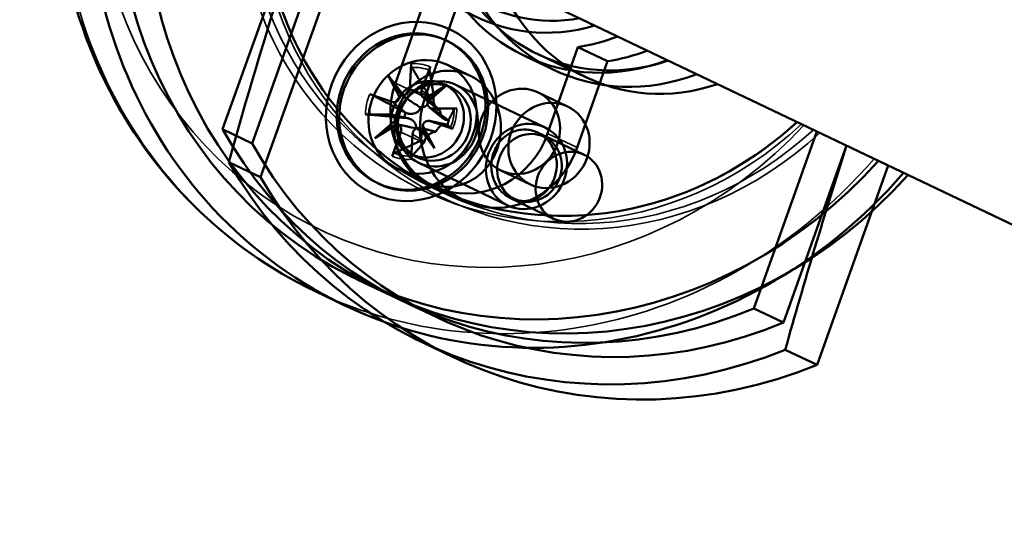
# Model space of a CAD drawing. Header units: millimetres. Extents: x 814 to 3201, y 212 to 4576.
# Tile 20 of 69: x 1999 to 2033, y 1440 to 1458. Entities that reach past the tile are written whole.
import ezdxf

# ---------------------------------------------------------------- set-up
doc = ezdxf.new("R2010")
doc.units = ezdxf.units.MM
doc.header["$LTSCALE"] = 18
doc.layers.add('Widoczne (ISO)', color=7, linetype='Continuous', lineweight=50)
doc.layers.add('Widoczne wąskie (ISO)', color=7, linetype='Continuous', lineweight=35)

msp = doc.modelspace()

# ---------------------------------------------------------------- linework, layer by layer
at = {"layer": 'Widoczne (ISO)'}
for p, q in [((2014.85, 1478.412), (2006.31, 1454.455)), ((2016.759, 1478.411), (2007.627, 1452.793)), ((2007.336, 1453.966), (2015.876, 1477.922)), ((2015.933, 1459.627), (2036.454, 1449.837)), ((2012.309, 1456.054), (2013.358, 1459.048)), ((2013.335, 1455.565), (2014.384, 1458.559)), ((2014.038, 1457.556), (2014.122, 1457.516)), ((2018.637, 1457.305), (2017.588, 1454.311)), ((2018.637, 1457.305), (2019.663, 1456.816)), ((2016.782, 1457.006), (2017.808, 1456.517)), ((2018.942, 1456.253), (2017.233, 1457.068)), ((2019.663, 1456.816), (2018.614, 1453.822)), ((2012.85, 1456.735), (2012.802, 1455.857)), ((2013.516, 1456.625), (2013.212, 1455.789)), ((2014.882, 1456.322), (2014.108, 1456.692)), ((2012.041, 1456.349), (2012.456, 1455.555)), ((2012.041, 1456.349), (2012.51, 1455.658)), ((2012.58, 1455.646), (2012.041, 1456.349)), ((2014.118, 1456.006), (2013.336, 1455.521)), ((2013.416, 1455.396), (2014.118, 1456.006)), ((2014.118, 1456.006), (2013.494, 1455.496)), ((2013.998, 1456.02), (2014.235, 1455.907)), ((2014.406, 1455.996), (2017.499, 1454.52)), ((2017.255, 1455.737), (2018.281, 1455.248)), ((2011.414, 1455.677), (2012.193, 1455.408)), ((2013.271, 1455.555), (2013.775, 1455.15)), ((2013.487, 1455.216), (2013.977, 1454.822)), ((2014.438, 1455.178), (2013.603, 1455.175)), ((2011.269, 1454.97), (2012.103, 1454.973)), ((2012.291, 1454.752), (2011.588, 1454.143)), ((2012.144, 1454.969), (2012.73, 1454.842)), ((2013.493, 1454.746), (2014.074, 1454.621)), ((2014.293, 1454.471), (2013.514, 1454.74)), ((2006.31, 1454.455), (2007.336, 1453.966)), ((2011.588, 1454.143), (2012.371, 1454.627)), ((2011.588, 1454.143), (2012.296, 1454.613)), ((2012.366, 1454.628), (2012.789, 1454.537)), ((2013.127, 1454.502), (2013.666, 1453.8)), ((2013.171, 1454.495), (2013.468, 1454.431)), ((2013.666, 1453.8), (2013.251, 1454.593)), ((2013.666, 1453.8), (2013.28, 1454.451)), ((2024.743, 1448.236), (2026.933, 1454.379)), ((2012.191, 1453.524), (2012.495, 1454.359)), ((2012.857, 1453.414), (2012.904, 1454.291)), ((2018.855, 1453.573), (2017.24, 1454.344)), ((2027.959, 1453.89), (2025.769, 1447.747)), ((2012.838, 1453.59), (2013.075, 1453.476)), ((2007.627, 1452.793), (2006.522, 1453.32)), ((2013.352, 1452.62), (2012.386, 1453.081)), ((2013.114, 1453.288), (2016.207, 1451.812)), ((2015.963, 1453.03), (2016.989, 1452.54)), ((2026.937, 1446.278), (2029.405, 1453.2)), ((2011.669, 1452.592), (2011.754, 1452.552)), ((2013.455, 1452.5), (2014.011, 1452.235)), ((2013.657, 1452.475), (2014.683, 1451.986)), ((2017.796, 1451.354), (2016.299, 1452.068)), ((2010.981, 1449.248), (2012.007, 1448.758)), ((2009.525, 1448.835), (2010.551, 1448.345)), ((2012.691, 1448.432), (2013.718, 1447.943)), ((2024.743, 1448.236), (2025.769, 1447.747)), ((2013.208, 1447.077), (2014.313, 1446.55)), ((2025.833, 1446.805), (2026.937, 1446.278))]:
    msp.add_line(p, q, dxfattribs=at)
msp.add_circle((2044.049, 1451.753), 75, dxfattribs=at)
for centre, major_axis, ratio, start_param, end_param in [((2018.086, 1464.14), (7.535, 15.795), 0.925417, 5.002141, 10.705823), ((2018.086, 1464.14), (7.105, 14.892), 0.925417, 5.02026, 10.687703), ((2019.112, 1463.65), (7.105, 14.892), 0.925417, 5.02026, 10.687703), ((2036.032, 1454.229), (-23.716, -70.296), 0.376623, 4.482588, 4.851597), ((2017.915, 1464.221), (2.799, 5.867), 0.925417, 5.590025, 10.117938), ((2019.796, 1463.324), (3.014, 6.318), 0.925417, 5.507992, 10.199971), ((2018.086, 1464.14), (-2.584, -5.415), 0.925417, 2.555907, 6.868871), ((2020.14, 1463.16), (-2.907, -6.092), 0.925417, 2.404969, 7.019809), ((2020.822, 1462.834), (-3.014, -6.318), 0.925417, 2.366399, 7.058379), ((2021.848, 1462.345), (-2.907, -6.092), 0.925417, 2.404969, 7.019809), ((2018.086, 1464.14), (-3.014, -6.318), 0.925417, 0.559776, 0.775193), ((2019.112, 1463.65), (-3.014, -6.318), 0.925417, 0.559776, 0.775193), ((2014.949, 1455.183), (-1.292, -2.708), 0.925417, 4.829254, 7.970846), ((2012.602, 1455.856), (-0.092, -0.192), 0.925417, 0.363054, 1.990002), ((2013.398, 1455.725), (-0.092, -0.192), 0.925417, 4.816298, 6.443247), ((2012.265, 1455.608), (-0.092, -0.192), 0.925417, 0.103909, 1.730858), ((2012.22, 1455.657), (-0.29, 0.007), 0.580393, 2.532397, 3.188705), ((2012.51, 1455.871), (0.056, -0.23), 0.433366, 5.770962, 6.427269), ((2015.975, 1454.693), (-1.292, -2.708), 0.925417, 4.829254, 7.970846), ((2013.341, 1455.733), (-0.228, 0.197), 0.607169, 2.03457, 2.690878), ((2013.615, 1455.385), (-0.092, -0.192), 0.925417, 5.075443, 6.702391), ((2013.528, 1455.441), (-0.137, -0.148), 0.307848, 4.625065, 5.281373), ((2013.388, 1454.819), (0.353, 0.74), 0.925417, 0.149385, 0.37373), ((2012.092, 1454.763), (0.092, 0.192), 0.925417, 5.075443, 6.702391), ((2012.039, 1454.774), (0.245, -0.182), 0.615556, 0.128484, 0.784792), ((2013.388, 1454.819), (-0.353, -0.74), 0.925417, 4.861774, 5.086119), ((2013.441, 1454.54), (0.092, 0.192), 0.925417, 0.103909, 1.730858), ((2013.388, 1454.819), (0.353, 0.74), 0.925417, 4.861774, 5.086119), ((2019.796, 1463.324), (-7.105, -14.892), 0.925417, 5.70433, 7.08388), ((2012.225, 1454.482), (0.156, 0.138), 0.335115, 0.180574, 0.836882), ((2012.308, 1454.423), (0.092, 0.192), 0.925417, 4.816298, 6.443247), ((2013.104, 1454.292), (0.092, 0.192), 0.925417, 0.363054, 1.990002), ((2013.056, 1454.345), (0.283, 0.014), 0.563742, 0.635082, 1.29139), ((2013.347, 1454.559), (-0.035, 0.224), 0.402066, 1.352229, 2.008536), ((2013.388, 1454.819), (-0.353, -0.74), 0.925417, 0.149385, 0.37373), ((2020.822, 1462.834), (-7.105, -14.892), 0.925417, 5.70433, 7.08388), ((2055.343, 1447.714), (23.716, 70.296), 0.376623, 1.609926, 1.710004), ((2020.744, 1462.872), (-7.535, -15.795), 0.925417, 5.71439, 7.07382), ((2021.848, 1462.345), (-7.535, -15.795), 0.925417, 5.71439, 7.07382)]:
    msp.add_ellipse(centre, major_axis=major_axis, ratio=ratio, start_param=start_param, end_param=end_param, dxfattribs=at)
for centre, major_axis in [((2012.853, 1455.074), (1.356, 2.843)), ((2012.853, 1455.074), (-1.184, -2.482)), ((2012.938, 1455.034), (-1.184, -2.482)), ((2013.247, 1454.886), (-0.861, -1.805)), ((2013.418, 1454.805), (-0.58, -1.215)), ((2013.76, 1454.642), (-0.646, -1.354)), ((2013.655, 1454.692), (-0.58, -1.215)), ((2016.609, 1454.383), (0.646, 1.354)), ((2017.635, 1453.894), (0.646, 1.354)), ((2016.853, 1453.166), (0.646, 1.354)), ((2016.958, 1453.116), (-0.514, -1.077)), ((2018.326, 1452.463), (-0.529, -1.11))]:
    msp.add_ellipse(centre, major_axis=major_axis, ratio=0.925417, dxfattribs=at)
for points, knots in [([(2009.525, 1448.835), (2007.964, 1449.58), (2006.531, 1450.592), (2004.062, 1453.049), (2003.028, 1454.495), (2001.456, 1457.681), (2000.923, 1459.424), (2000.413, 1463.033), (2000.441, 1464.901), (2001.058, 1468.571), (2001.65, 1470.373), (2003.342, 1473.722), (2004.442, 1475.27), (2007.039, 1477.948), (2008.534, 1479.079), (2011.766, 1480.803), (2013.5, 1481.399), (2017.024, 1481.993), (2018.813, 1481.996), (2021.949, 1481.466), (2023.315, 1481.035), (2024.596, 1480.424)], [4.823309, 4.823309, 4.823309, 4.823309, 5.137635, 5.137635, 5.453335, 5.453335, 5.772219, 5.772219, 6.094301, 6.094301, 6.418431, 6.418431, 6.743171, 6.743171, 7.067082, 7.067082, 7.388713, 7.388713, 7.707008, 7.707008, 7.964901, 7.964901, 7.964901, 7.964901]), ([(2024.776, 1474.798), (2023.662, 1475.329), (2022.456, 1475.666), (2019.98, 1475.915), (2018.71, 1475.828), (2016.238, 1475.239), (2015.036, 1474.738), (2012.821, 1473.373), (2011.807, 1472.509), (2010.072, 1470.507), (2009.35, 1469.369), (2008.27, 1466.933), (2007.912, 1465.636), (2007.595, 1463.014), (2007.637, 1461.69), (2008.116, 1459.146), (2008.554, 1457.927), (2009.781, 1455.719), (2010.57, 1454.73), (2012.253, 1453.232), (2013.101, 1452.669), (2014.011, 1452.235)], [2.665586, 2.665586, 2.665586, 2.665586, 2.986454, 2.986454, 3.307093, 3.307093, 3.62723, 3.62723, 3.946902, 3.946902, 4.266298, 4.266298, 4.585616, 4.585616, 4.905048, 4.905048, 5.224794, 5.224794, 5.545029, 5.545029, 5.807179, 5.807179, 5.807179, 5.807179]), ([(2015.873, 1453.879), (2015.945, 1454.121), (2015.978, 1454.395), (2015.94, 1454.931), (2015.869, 1455.195), (2015.658, 1455.642), (2015.506, 1455.856), (2015.132, 1456.198), (2014.912, 1456.325), (2014.471, 1456.474), (2014.222, 1456.505), (2013.732, 1456.454), (2013.491, 1456.373), (2013.077, 1456.136), (2012.877, 1455.965), (2012.555, 1455.549), (2012.434, 1455.306), (2012.29, 1454.821), (2012.257, 1454.548), (2012.295, 1454.011), (2012.366, 1453.748), (2012.576, 1453.301), (2012.729, 1453.086), (2013.102, 1452.745), (2013.323, 1452.617), (2013.764, 1452.468), (2014.013, 1452.437), (2014.503, 1452.488), (2014.744, 1452.569), (2015.158, 1452.806), (2015.358, 1452.977), (2015.68, 1453.393), (2015.801, 1453.637), (2015.873, 1453.879)], [0, 0, 0, 0, 0.076125, 0.076125, 0.15225, 0.15225, 0.227548, 0.227548, 0.302846, 0.302846, 0.378145, 0.378145, 0.453443, 0.453443, 0.529568, 0.529568, 0.605692, 0.605692, 0.681822, 0.681822, 0.757951, 0.757951, 0.83325, 0.83325, 0.908548, 0.908548, 0.983847, 0.983847, 1.059146, 1.059146, 1.135275, 1.135275, 1.211404, 1.211404, 1.211404, 1.211404]), ([(2012.85, 1456.735), (2012.849, 1456.718), (2012.85, 1456.697), (2012.853, 1456.663), (2012.857, 1456.645), (2012.866, 1456.619), (2012.871, 1456.608), (2012.876, 1456.599)], [0.02076039, 0.02076039, 0.02076039, 0.02076039, 0.02593303, 0.02593303, 0.03109721, 0.03109721, 0.03532758, 0.03532758, 0.03532758, 0.03532758]), ([(2013.494, 1456.497), (2013.492, 1456.505), (2013.492, 1456.516), (2013.494, 1456.54), (2013.497, 1456.557), (2013.504, 1456.589), (2013.51, 1456.609), (2013.516, 1456.625)], [0.04758377, 0.04758377, 0.04758377, 0.04758377, 0.05181414, 0.05181414, 0.05697832, 0.05697832, 0.06215096, 0.06215096, 0.06215096, 0.06215096]), ([(2011.547, 1455.62), (2011.537, 1455.626), (2011.525, 1455.632), (2011.498, 1455.644), (2011.48, 1455.652), (2011.448, 1455.665), (2011.429, 1455.672), (2011.414, 1455.677)], [0.04758377, 0.04758377, 0.04758377, 0.04758377, 0.05181414, 0.05181414, 0.05697832, 0.05697832, 0.06215096, 0.06215096, 0.06215096, 0.06215096]), ([(2012.51, 1455.658), (2012.521, 1455.649), (2012.531, 1455.641), (2012.611, 1455.58), (2012.689, 1455.528), (2012.871, 1455.407), (2012.985, 1455.334), (2013.123, 1455.247), (2013.147, 1455.232), (2013.171, 1455.218)], [-2.7963552, -2.7963552, -2.7963552, -2.7963552, -2.7900399, -2.7900399, -2.7426847, -2.7426847, -2.6569758, -2.6569758, -2.6392228, -2.6392228, -2.6392228, -2.6392228]), ([(2013.171, 1455.218), (2013.184, 1455.216), (2013.198, 1455.216), (2013.245, 1455.219), (2013.278, 1455.226), (2013.333, 1455.249), (2013.36, 1455.265), (2013.404, 1455.307), (2013.422, 1455.332), (2013.451, 1455.386), (2013.463, 1455.42), (2013.477, 1455.491), (2013.478, 1455.529), (2013.476, 1455.563), (2013.475, 1455.575), (2013.473, 1455.588), (2013.471, 1455.6)], [-0.05372527, -0.05372527, -0.05372527, -0.05372527, -0.04982808, -0.04982808, -0.04051932, -0.04051932, -0.03121055, -0.03121055, -0.02190179, -0.02190179, -0.01095089, -0.01095089, 0, 0, 0, 0.00382906, 0.00382906, 0.00382906, 0.00382906]), ([(2013.494, 1455.496), (2013.497, 1455.488), (2013.5, 1455.482), (2013.527, 1455.429), (2013.569, 1455.383), (2013.671, 1455.275), (2013.742, 1455.209), (2013.831, 1455.131), (2013.846, 1455.117), (2013.861, 1455.104)], [-2.7963552, -2.7963552, -2.7963552, -2.7963552, -2.7900399, -2.7900399, -2.7426847, -2.7426847, -2.6569758, -2.6569758, -2.6392228, -2.6392228, -2.6392228, -2.6392228]), ([(2013.63, 1455.574), (2013.628, 1455.562), (2013.626, 1455.55), (2013.621, 1455.505), (2013.621, 1455.468), (2013.632, 1455.392), (2013.642, 1455.355), (2013.666, 1455.292), (2013.681, 1455.262), (2013.718, 1455.206), (2013.739, 1455.182), (2013.782, 1455.143), (2013.806, 1455.126), (2013.841, 1455.11), (2013.851, 1455.106), (2013.861, 1455.104)], [0.13976647, 0.13976647, 0.13976647, 0.13976647, 0.14359553, 0.14359553, 0.15454642, 0.15454642, 0.16549732, 0.16549732, 0.17480608, 0.17480608, 0.18411485, 0.18411485, 0.19342361, 0.19342361, 0.1973208, 0.1973208, 0.1973208, 0.1973208]), ([(2012.685, 1455.021), (2012.697, 1455.016), (2012.709, 1455.012), (2012.756, 1454.997), (2012.795, 1454.989), (2012.873, 1454.985), (2012.912, 1454.989), (2012.978, 1455.005), (2013.01, 1455.017), (2013.067, 1455.05), (2013.093, 1455.072), (2013.132, 1455.119), (2013.149, 1455.148), (2013.164, 1455.191), (2013.168, 1455.204), (2013.171, 1455.218)], [0.13976647, 0.13976647, 0.13976647, 0.13976647, 0.14359553, 0.14359553, 0.15454642, 0.15454642, 0.16549732, 0.16549732, 0.17480608, 0.17480608, 0.18411485, 0.18411485, 0.19342361, 0.19342361, 0.1973208, 0.1973208, 0.1973208, 0.1973208]), ([(2013.861, 1455.104), (2013.862, 1455.09), (2013.863, 1455.076), (2013.868, 1455.029), (2013.875, 1454.996), (2013.893, 1454.94), (2013.906, 1454.912), (2013.935, 1454.864), (2013.951, 1454.844), (2013.988, 1454.812), (2014.011, 1454.798), (2014.06, 1454.78), (2014.085, 1454.777), (2014.11, 1454.778), (2014.118, 1454.779), (2014.127, 1454.78), (2014.136, 1454.781)], [-0.05372527, -0.05372527, -0.05372527, -0.05372527, -0.04982808, -0.04982808, -0.04051932, -0.04051932, -0.03121055, -0.03121055, -0.02190179, -0.02190179, -0.01095089, -0.01095089, 0, 0, 0, 0.00382906, 0.00382906, 0.00382906, 0.00382906]), ([(2014.438, 1455.178), (2014.422, 1455.178), (2014.404, 1455.177), (2014.379, 1455.174), (2014.367, 1455.171), (2014.353, 1455.165), (2014.349, 1455.162), (2014.347, 1455.158)], [0.02076039, 0.02076039, 0.02076039, 0.02076039, 0.02593303, 0.02593303, 0.03109721, 0.03109721, 0.03532758, 0.03532758, 0.03532758, 0.03532758]), ([(2011.269, 1454.97), (2011.285, 1454.97), (2011.305, 1454.97), (2011.34, 1454.969), (2011.36, 1454.968), (2011.388, 1454.967), (2011.402, 1454.966), (2011.413, 1454.965)], [0.02076039, 0.02076039, 0.02076039, 0.02076039, 0.02593303, 0.02593303, 0.03109721, 0.03109721, 0.03532758, 0.03532758, 0.03532758, 0.03532758]), ([(2013.02, 1454.484), (2013.023, 1454.497), (2013.024, 1454.509), (2013.027, 1454.552), (2013.023, 1454.584), (2013.004, 1454.641), (2012.989, 1454.67), (2012.949, 1454.723), (2012.925, 1454.746), (2012.871, 1454.787), (2012.836, 1454.807), (2012.763, 1454.836), (2012.725, 1454.845), (2012.689, 1454.849), (2012.676, 1454.851), (2012.663, 1454.852), (2012.65, 1454.852)], [-0.05372527, -0.05372527, -0.05372527, -0.05372527, -0.04982808, -0.04982808, -0.04051932, -0.04051932, -0.03121055, -0.03121055, -0.02190179, -0.02190179, -0.01095089, -0.01095089, 0, 0, 0, 0.00382906, 0.00382906, 0.00382906, 0.00382906]), ([(2012.296, 1454.613), (2012.308, 1454.613), (2012.32, 1454.613), (2012.412, 1454.608), (2012.498, 1454.594), (2012.697, 1454.558), (2012.82, 1454.53), (2012.969, 1454.496), (2012.995, 1454.49), (2013.02, 1454.484)], [-2.7963552, -2.7963552, -2.7963552, -2.7963552, -2.7900399, -2.7900399, -2.7426847, -2.7426847, -2.6569758, -2.6569758, -2.6392228, -2.6392228, -2.6392228, -2.6392228]), ([(2013.155, 1454.06), (2013.162, 1454.069), (2013.168, 1454.079), (2013.189, 1454.117), (2013.201, 1454.148), (2013.216, 1454.212), (2013.217, 1454.244), (2013.21, 1454.298), (2013.203, 1454.325), (2013.177, 1454.375), (2013.159, 1454.399), (2013.116, 1454.438), (2013.089, 1454.455), (2013.046, 1454.475), (2013.033, 1454.48), (2013.02, 1454.484)], [0.13976647, 0.13976647, 0.13976647, 0.13976647, 0.14359553, 0.14359553, 0.15454642, 0.15454642, 0.16549732, 0.16549732, 0.17480608, 0.17480608, 0.18411485, 0.18411485, 0.19342361, 0.19342361, 0.1973208, 0.1973208, 0.1973208, 0.1973208]), ([(2013.28, 1454.451), (2013.284, 1454.452), (2013.289, 1454.453), (2013.327, 1454.457), (2013.378, 1454.449), (2013.497, 1454.426), (2013.578, 1454.405), (2013.677, 1454.379), (2013.694, 1454.375), (2013.711, 1454.37)], [-2.7963552, -2.7963552, -2.7963552, -2.7963552, -2.7900399, -2.7900399, -2.7426847, -2.7426847, -2.6569758, -2.6569758, -2.6392228, -2.6392228, -2.6392228, -2.6392228]), ([(2013.711, 1454.37), (2013.7, 1454.37), (2013.689, 1454.369), (2013.649, 1454.363), (2013.62, 1454.354), (2013.565, 1454.332), (2013.535, 1454.316), (2013.48, 1454.279), (2013.454, 1454.258), (2013.407, 1454.213), (2013.384, 1454.184), (2013.346, 1454.124), (2013.332, 1454.093), (2013.323, 1454.064), (2013.319, 1454.054), (2013.317, 1454.044), (2013.314, 1454.033)], [-0.05372527, -0.05372527, -0.05372527, -0.05372527, -0.04982808, -0.04982808, -0.04051932, -0.04051932, -0.03121055, -0.03121055, -0.02190179, -0.02190179, -0.01095089, -0.01095089, 0, 0, 0, 0.00382906, 0.00382906, 0.00382906, 0.00382906]), ([(2013.455, 1452.5), (2014.569, 1451.968), (2015.775, 1451.632), (2018.251, 1451.382), (2019.521, 1451.469), (2021.992, 1452.058), (2023.195, 1452.559), (2024.989, 1453.666), (2025.639, 1454.158), (2026.241, 1454.709)], [5.807179, 5.807179, 5.807179, 5.807179, 6.128046, 6.128046, 6.448686, 6.448686, 6.768823, 6.768823, 6.966903, 6.966903, 6.966903, 6.966903]), ([(2014.101, 1454.613), (2014.093, 1454.616), (2014.085, 1454.618), (2014.054, 1454.625), (2014.028, 1454.627), (2013.974, 1454.619), (2013.946, 1454.61), (2013.898, 1454.586), (2013.874, 1454.57), (2013.828, 1454.532), (2013.805, 1454.509), (2013.765, 1454.461), (2013.746, 1454.434), (2013.723, 1454.394), (2013.716, 1454.382), (2013.711, 1454.37)], [0.13976647, 0.13976647, 0.13976647, 0.13976647, 0.14359553, 0.14359553, 0.15454642, 0.15454642, 0.16549732, 0.16549732, 0.17480608, 0.17480608, 0.18411485, 0.18411485, 0.19342361, 0.19342361, 0.1973208, 0.1973208, 0.1973208, 0.1973208]), ([(2014.213, 1454.503), (2014.214, 1454.502), (2014.217, 1454.5), (2014.228, 1454.495), (2014.239, 1454.491), (2014.262, 1454.482), (2014.278, 1454.476), (2014.293, 1454.471)], [0.04758377, 0.04758377, 0.04758377, 0.04758377, 0.05181414, 0.05181414, 0.05697832, 0.05697832, 0.06215096, 0.06215096, 0.06215096, 0.06215096]), ([(2016.416, 1452.02), (2016.281, 1452.066), (2016.145, 1452.145), (2015.916, 1452.355), (2015.822, 1452.486), (2015.692, 1452.761), (2015.649, 1452.923), (2015.625, 1453.253), (2015.646, 1453.421), (2015.734, 1453.719), (2015.809, 1453.869), (2016.006, 1454.124), (2016.13, 1454.23), (2016.384, 1454.375), (2016.532, 1454.425), (2016.834, 1454.456), (2016.987, 1454.437), (2017.258, 1454.346), (2017.393, 1454.267), (2017.623, 1454.057), (2017.717, 1453.926), (2017.846, 1453.651), (2017.89, 1453.489), (2017.913, 1453.159), (2017.893, 1452.991), (2017.804, 1452.693), (2017.73, 1452.543), (2017.532, 1452.288), (2017.409, 1452.182), (2017.154, 1452.037), (2017.006, 1451.987), (2016.705, 1451.956), (2016.552, 1451.975), (2016.416, 1452.02)], [0, 0, 0, 0, 0.0462899, 0.0462899, 0.0925797, 0.0925797, 0.1393794, 0.1393794, 0.1861791, 0.1861791, 0.2329772, 0.2329772, 0.2797752, 0.2797752, 0.3260649, 0.3260649, 0.3723546, 0.3723546, 0.4186443, 0.4186443, 0.464934, 0.464934, 0.511732, 0.511732, 0.55853, 0.55853, 0.6053298, 0.6053298, 0.6521295, 0.6521295, 0.6984193, 0.6984193, 0.7447092, 0.7447092, 0.7447092, 0.7447092]), ([(2012.266, 1453.626), (2012.258, 1453.622), (2012.249, 1453.616), (2012.233, 1453.599), (2012.222, 1453.585), (2012.206, 1453.558), (2012.197, 1453.54), (2012.191, 1453.524)], [0.04758377, 0.04758377, 0.04758377, 0.04758377, 0.05181414, 0.05181414, 0.05697832, 0.05697832, 0.06215096, 0.06215096, 0.06215096, 0.06215096]), ([(2012.857, 1453.414), (2012.858, 1453.431), (2012.86, 1453.45), (2012.865, 1453.479), (2012.869, 1453.494), (2012.876, 1453.512), (2012.88, 1453.52), (2012.884, 1453.524)], [0.02076039, 0.02076039, 0.02076039, 0.02076039, 0.02593303, 0.02593303, 0.03109721, 0.03109721, 0.03532758, 0.03532758, 0.03532758, 0.03532758])]:
    msp.add_open_spline(points, degree=3, knots=knots, dxfattribs=at)
for points, weights in [([(2013.467, 1455.628), (2013.263, 1455.965), (2012.876, 1456.599)], [1, 1.0526638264, 1.00378810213]), ([(2013.494, 1456.497), (2013.588, 1455.912), (2013.636, 1455.6)], [1.00378810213, 1.0526638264, 1]), ([(2011.547, 1455.62), (2012.273, 1455.236), (2012.658, 1455.032)], [1.00378810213, 1.0526638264, 1]), ([(2013.471, 1455.6), (2013.469, 1455.614), (2013.467, 1455.628)], [1.02927435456, 1.01465889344, 1]), ([(2013.636, 1455.6), (2013.633, 1455.587), (2013.63, 1455.574)], [1, 1.01465889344, 1.02927435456]), ([(2014.155, 1454.785), (2014.224, 1454.914), (2014.347, 1455.158)], [1, 1.0526638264, 1.00378810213]), ([(2012.621, 1454.853), (2012.202, 1454.891), (2011.413, 1454.965)], [1, 1.0526638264, 1.00378810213]), ([(2012.65, 1454.852), (2012.636, 1454.852), (2012.621, 1454.853)], [1.02927435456, 1.01465889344, 1]), ([(2012.658, 1455.032), (2012.672, 1455.026), (2012.685, 1455.021)], [1, 1.01465889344, 1.02927435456]), ([(2014.136, 1454.781), (2014.145, 1454.783), (2014.155, 1454.785)], [1.02927435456, 1.01465889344, 1]), ([(2014.118, 1454.606), (2014.109, 1454.609), (2014.101, 1454.613)], [1, 1.01465889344, 1.02927435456]), ([(2014.213, 1454.503), (2014.153, 1454.569), (2014.118, 1454.606)], [1.00378810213, 1.0526638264, 1]), ([(2012.266, 1453.626), (2012.838, 1453.893), (2013.141, 1454.038)], [1.00378810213, 1.0526638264, 1]), ([(2013.141, 1454.038), (2013.148, 1454.049), (2013.155, 1454.06)], [1, 1.01465889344, 1.02927435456]), ([(2013.314, 1454.033), (2013.312, 1454.022), (2013.31, 1454.01)], [1.02927435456, 1.01465889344, 1]), ([(2013.31, 1454.01), (2013.163, 1453.84), (2012.884, 1453.524)], [1, 1.0526638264, 1.00378810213])]:
    msp.add_rational_spline(points, weights, degree=2, dxfattribs=at)
at = {"layer": 'Widoczne wąskie (ISO)'}
for p, q in [((2012.309, 1456.054), (2013.335, 1455.565)), ((2012.802, 1455.857), (2013.471, 1455.6)), ((2013.212, 1455.789), (2013.63, 1455.574)), ((2012.193, 1455.408), (2012.685, 1455.021)), ((2013.603, 1455.175), (2014.136, 1454.781)), ((2012.103, 1454.973), (2012.65, 1454.852)), ((2013.514, 1454.74), (2014.101, 1454.613)), ((2012.495, 1454.359), (2013.155, 1454.06)), ((2012.904, 1454.291), (2013.314, 1454.033)), ((2017.588, 1454.311), (2018.614, 1453.822))]:
    msp.add_line(p, q, dxfattribs=at)
for centre, major_axis, start_param, end_param in [((2017.06, 1464.629), (-7.535, -15.795), 1.860548, 7.56423), ((2016.376, 1464.956), (6.674, 13.989), 5.040844, 10.66712), ((2018.77, 1463.814), (5.483, 11.493), 5.115901, 10.592062), ((2018.838, 1463.781), (5.382, 11.282), 5.123906, 10.584057), ((2019.461, 1463.484), (5.454, 11.431), 5.118217, 10.589747), ((2019.393, 1463.516), (5.382, 11.282), 5.123906, 10.584057), ((2012.853, 1455.074), (0.726, 1.522), 0.044857, 0.478258), ((2012.88, 1455.062), (0.672, 1.409), 0.044466, 0.478649), ((2012.853, 1455.074), (0.726, 1.522), 1.615653, 2.049054), ((2012.88, 1455.062), (-0.672, -1.409), 4.756855, 5.191038), ((2012.88, 1455.062), (0.672, 1.409), 4.756855, 5.191038), ((2012.853, 1455.074), (-0.726, -1.522), 1.615653, 2.049054), ((2012.853, 1455.074), (-0.726, -1.522), 0.044857, 0.478258), ((2012.88, 1455.062), (-0.672, -1.409), 0.044466, 0.478649)]:
    msp.add_ellipse(centre, major_axis=major_axis, ratio=0.925417, start_param=start_param, end_param=end_param, dxfattribs=at)

doc.saveas('drawing.dxf')
